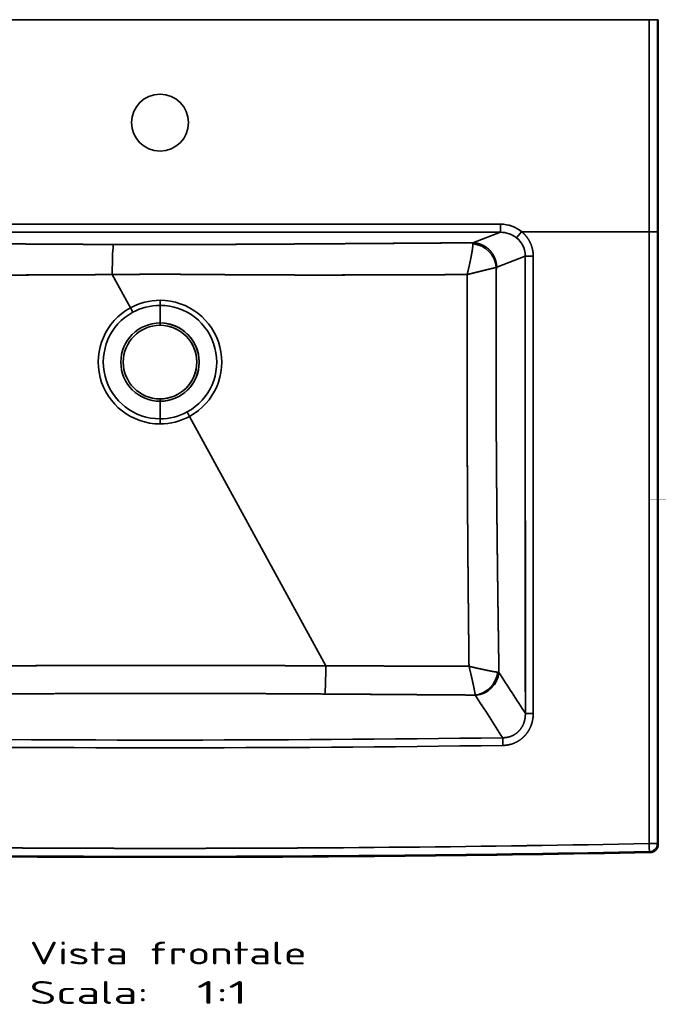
# Model space of a CAD drawing. Extents: x 290 to 1542, y 27 to 1315.
# Tile 2 of 4: x 510 to 901, y 27 to 631. Entities that reach past the tile are written whole.
import ezdxf
from ezdxf.enums import TextEntityAlignment as Align

# ---------------------------------------------------------------- set-up
doc = ezdxf.new("R2010")
doc.units = 0
doc.layers.get('0').update_dxf_attribs({"lineweight": 13})
doc.styles.get("Standard").update_dxf_attribs({"font": 'isocp.shx'})

# ---------------------------------------------------------------- blocks, each defined once
blk = doc.blocks.new('BLOCK85')
at = {"color": 7, "lineweight": 13}
for s, p, p2 in [('Vista frontale', (-80, -579.43), (90.02, -579.43)), ('Scala:', (-80, -603.61), (-7.14, -603.61)), ('  1:1', (-7.14, -603.61), (53.59, -603.61))]:
    blk.add_text(s, height=14, dxfattribs=at).set_placement(p, p2, align=Align.FIT)
blk = doc.blocks.new('BLOCK87')
at = {"color": 7, "lineweight": 35}
for p, q in [((-300.17, 0), (300.17, 0)), ((300.17, 0), (-300.17, 0)), ((-187.42, 0), (187.42, 0)), ((290.7, 0), (241.52, 0)), ((300.17, 0), (300.17, -130)), ((300.17, 0), (300.17, -130)), ((305.17, -130), (305.17, 0)), ((305.17, -130), (305.17, 0)), ((305.7, -130), (305.7, 0)), ((305.7, 0), (305.7, -130)), ((211.68, 0), (187.42, 0)), ((208.85, -125.42), (-208.85, -125.42)), ((208.85, -125.42), (-208.85, -125.42)), ((-208.85, -130.4), (208.85, -130.4)), ((-208.85, -130.4), (208.85, -130.4)), ((300.17, -130), (225, -130)), ((300.17, -130), (225, -130)), ((305.17, -130), (305.17, -505.26)), ((305.17, -130), (305.17, -505.26)), ((305.7, -130), (305.7, -505.78)), ((305.7, -505.78), (305.7, -130)), ((-29.34, -156.29), (-18.18, -176.72)), ((-18.18, -176.72), (-29.34, -156.29)), ((18.18, -243.28), (101.75, -396.25)), ((101.75, -396.25), (18.18, -243.28))]:
    blk.add_line(p, q, dxfattribs=at)
at = {"color": 7, "lineweight": 35, "ltscale": 0.300003}
blk.add_line((223.68, 0), (211.68, 0), dxfattribs=at)
at = {"color": 7, "lineweight": 35, "ltscale": 0.446217}
blk.add_line((223.68, 0), (241.52, 0), dxfattribs=at)
at = {"color": 7, "lineweight": 35, "ltscale": 0.375}
blk.add_line((290.7, 0), (305.7, 0), dxfattribs=at)
at = {"color": 7, "lineweight": 35, "ltscale": 0.124924}
for p, q in [((300.17, 0), (305.17, 0)), ((305.17, 0), (300.17, 0)), ((305.17, -130), (300.17, -130)), ((300.17, -130), (305.17, -130))]:
    blk.add_line(p, q, dxfattribs=at)
at = {"color": 7, "lineweight": 35, "ltscale": 0.013248}
for p, q in [((305.7, 0), (305.17, 0)), ((305.7, 0), (305.17, 0)), ((305.7, -130), (305.17, -130)), ((305.7, -130), (305.17, -130))]:
    blk.add_line(p, q, dxfattribs=at)
at = {"color": 7, "lineweight": 35, "ltscale": 0.124524}
blk.add_line((208.85, -125.42), (208.85, -130.4), dxfattribs=at)
blk.add_line((208.85, -125.42), (208.85, -130.4), dxfattribs=at)
at = {"color": 7, "lineweight": 35, "ltscale": 0.452176}
blk.add_line((191.94, -136.81), (208.85, -130.4), dxfattribs=at)
blk.add_line((191.94, -136.81), (208.85, -130.4), dxfattribs=at)
at = {"color": 7, "lineweight": 35, "ltscale": 0.122233}
blk.add_line((221.81, -130), (218.71, -133.78), dxfattribs=at)
blk.add_line((221.81, -130), (218.71, -133.78), dxfattribs=at)
at = {"color": 7, "lineweight": 35, "ltscale": 0.0797}
blk.add_line((225, -130), (221.81, -130), dxfattribs=at)
blk.add_line((225, -130), (221.81, -130), dxfattribs=at)
at = {"color": 7, "lineweight": 35, "ltscale": 0.013247}
blk.add_line((305.7, -130), (305.17, -130), dxfattribs=at)
at = {"color": 7, "lineweight": 35, "ltscale": 0.469162}
for p, q in [((206.56, -151.75), (224.11, -145.1)), ((224.11, -145.1), (206.56, -151.75))]:
    blk.add_line(p, q, dxfattribs=at)
at = {"color": 7, "lineweight": 35, "ltscale": 0.121792}
blk.add_line((228.98, -145.1), (224.11, -145.1), dxfattribs=at)
blk.add_line((228.98, -145.1), (224.11, -145.1), dxfattribs=at)
at = {"color": 7, "lineweight": 35, "ltscale": 0.001076}
blk.add_line((189.44, -156.06), (189.48, -156.06), dxfattribs=at)
at = {"color": 7, "lineweight": 35, "ltscale": 0.077816}
for p, q in [((0, -175.19), (0, -172.08)), ((0, -175.19), (0, -172.08)), ((0, -244.81), (0, -247.92)), ((0, -244.81), (0, -247.92))]:
    blk.add_line(p, q, dxfattribs=at)
at = {"color": 7, "lineweight": 35, "ltscale": 0.077815}
for p, q in [((-16.69, -179.45), (-18.18, -176.72)), ((-16.69, -179.45), (-18.18, -176.72)), ((16.69, -240.55), (18.18, -243.28)), ((16.69, -240.55), (18.18, -243.28))]:
    blk.add_line(p, q, dxfattribs=at)
at = {"color": 7, "lineweight": 35, "ltscale": 0.269526}
for p, q in [((0, -185.97), (0, -175.19)), ((0, -185.97), (0, -175.19)), ((0, -234.03), (0, -244.81)), ((0, -234.03), (0, -244.81))]:
    blk.add_line(p, q, dxfattribs=at)
at = {"color": 7, "lineweight": 35, "ltscale": 0.036612}
for p, q in [((0, -185.97), (0, -187.44)), ((0, -185.97), (0, -187.44)), ((0, -234.03), (0, -232.56)), ((0, -234.03), (0, -232.56))]:
    blk.add_line(p, q, dxfattribs=at)
at = {"color": 7, "lineweight": 35, "ltscale": 0.127297}
for p, q in [((300.08, -505.27), (305.17, -505.26)), ((305.17, -505.26), (300.08, -505.27))]:
    blk.add_line(p, q, dxfattribs=at)
at = {"color": 7, "lineweight": 35, "ltscale": 0.018436}
blk.add_line((305.17, -505.26), (305.7, -505.78), dxfattribs=at)
blk.add_line((305.17, -505.26), (305.7, -505.78), dxfattribs=at)
at = {"color": 7, "lineweight": 35, "ltscale": 0.018556}
blk.add_line((300.27, -510.26), (300.8, -510.78), dxfattribs=at)
blk.add_line((300.27, -510.26), (300.8, -510.78), dxfattribs=at)
at = {"color": 7, "lineweight": 35}
for centre, radius, start, end in [((0, -63.14), 17.5, 90.00001, 269.99999), ((0, -63.14), 17.5, 90, 270), ((0, -63.14), 17.5, 270.00001, 89.99999), ((0, -63.14), 17.5, 270, 450), ((137.22, -138.09), 54.73, 0.57903, 1.34204), ((137.26, -138.09), 54.7, 0.5788, 1.34234), ((1893787.83, -167.26), 1893563.73, 179.99932937, 180.00781422), ((1892221.31, -167.37), 1891997.2, 179.99932561, 180.00781749), ((206.79, -152.27), 0.566, 114.15079, 144.18255), ((206.79, -152.27), 0.566, 114.16787, 144.16431), ((0, -210), 37.92, 89.99847, 118.64679), ((0, -210.01), 37.93, 90.00272, 118.64423), ((0, -210), 37.92, 298.64801, 89.99995), ((0, -210), 37.92, 298.648, 89.99991), ((0, -210), 37.92, 118.64809, 269.99985), ((0, -210), 37.92, 118.64813, 269.99977), ((0, -210), 34.81, 118.6478, 270.00007), ((0, -210), 34.81, 118.64802, 269.99985), ((0, -210), 34.81, 89.9986, 118.6466), ((0, -210), 34.81, 89.99801, 118.64665), ((0, -210), 34.81, 298.64784, 90.00003), ((0, -210), 34.81, 298.64788, 90), ((0, -210), 24.03, 90.00039, 269.99961), ((0, -210), 24.03, 90.00002, 269.99998), ((0, -210), 24.03, 269.99995, 90.00005), ((0, -210), 24.03, 270.00007, 89.99993), ((0, -210), 22.56, 90.00041, 269.99959), ((0, -210), 22.56, 90, 270), ((0, -210), 22.56, 270, 450), ((0, -210), 22.56, 40.99319, 89.99998), ((0, -210), 22.56, 270.00001, 90.00001), ((0, -210), 22.56, 270.00001, 30.52854), ((0, -210), 22.56, 231.29488, 269.99999), ((0, -210), 34.81, 269.99859, 298.64659), ((0, -210), 34.81, 269.99822, 298.64649), ((0, -210), 37.92, 269.99861, 298.64663), ((0, -210), 37.92, 270.00027, 298.64676), ((206.16, -410.19), 10.04, 79.84844, 83.85476), ((206.16, -410.19), 10.04, 79.84845, 83.85471), ((63243.91, 40066.49), 74907.25, 212.6989801, 212.7218978), ((63245.52, 40067.52), 74909.16, 212.6989806, 212.7218977), ((192.47, -415.12), 1.28, 33.22366, 45.71742), ((192.47, -415.12), 1.28, 33.22097, 45.72018), ((63058.06, 39987.11), 74727.71, 212.7278862, 212.751539), ((63057.34, 39986.65), 74726.86, 212.7278859, 212.7515391), ((0, 15030.59), 15472.38, 269.221492, 270.77851), ((0, 15030.86), 15472.65, 269.221505, 270.778496), ((0, 14741.95), 15188.49, 269.206824, 270.793177), ((0, 14741.96), 15188.5, 269.206824, 270.793177), ((0, 14708.51), 15216.74, 268.870033, 271.129968), ((0, 14708.39), 15216.61, 268.870023, 271.129977), ((300.17, -505.26), 5, 271.15416, 359.91659), ((300.17, -505.26), 5, 271.1537, 359.91615), ((300.7, -505.78), 5, 271.12764, 0.02705), ((300.7, -505.78), 5, 271.12721, 0.02803), ((0, 14991.37), 15505.07, 268.888393, 271.111606), ((0, 14991.48), 15505.18, 268.888401, 271.111599), ((0, 15002.7), 15515.86, 268.891124, 271.108876), ((0, 15002.84), 15516.01, 268.891134, 271.108866)]:
    blk.add_arc(centre, radius, start, end, dxfattribs=at)
for centre, major_axis, ratio, start_param, end_param in [((208.43, -145.56), (19.08, 7.89), 0.970964, 0.480322, 1.168326), ((208.46, -145.48), (19.29, 7.2), 0.970771, 0.514443, 1.203787), ((208.43, -145.54), (14.66, 5.86), 0.95274, 0.491949, 1.179953), ((208.46, -145.48), (14.74, 5.51), 0.952678, 0.514138, 1.203575), ((-28.53, -157.77), (-0.07, -20), 0.040929, 3.228935, 4.63822), ((-28.53, -157.77), (-0.07, -20), 0.040928, 3.228935, 4.63822), ((191.71, -151.94), (11.7, -9.38), 0.938195, 0.707377, 2.199298), ((191.71, -151.94), (11.7, -9.38), 0.938196, 0.70738, 2.199301), ((208.46, -145.49), (14.72, 5.57), 0.952733, 5.930856, 6.793046), ((100.94, -394.76), (-0.13, -20), 0.041156, 0.349375, 1.496764), ((100.94, -394.76), (-0.13, -20), 0.041156, 0.349375, 1.496764), ((193.14, -400.11), (-10.57, -10.65), 0.891352, 0.854784, 2.288125), ((193.14, -400.11), (-10.57, -10.65), 0.891347, 0.854786, 2.288122), ((193.32, -400.32), (12.62, 8.1), 0.919291, 4.194664, 5.674889), ((193.32, -400.32), (12.62, 8.1), 0.919291, 4.194664, 5.674888)]:
    blk.add_ellipse(centre, major_axis=major_axis, ratio=ratio, start_param=start_param, end_param=end_param, dxfattribs=at)
for points, knots in [([(228.98, -145.1), (228.98, -143.37), (228.79, -141.64), (228.4, -139.93), (227.26, -136.64), (225.43, -133.69), (224.35, -132.32), (223.14, -131.09), (221.81, -130)], [0, 0, 0, 0, 0, 0, 11.427235, 11.427235, 11.427235, 22.803464, 22.803464, 22.803464, 22.803464, 22.803464, 22.803464]), ([(228.98, -145.1), (228.98, -143.03), (228.7, -140.95), (228.15, -138.92), (226.79, -135.71), (224.77, -132.89), (223.87, -131.84), (222.88, -130.87), (221.81, -130)], [0, 0, 0, 0, 0, 0, 14.714659, 14.714659, 14.714659, 24.479508, 24.479508, 24.479508, 24.479508, 24.479508, 24.479508]), ([(300.17, -130), (300.17, -131.55), (300.17, -133.1), (300.17, -134.64), (300.17, -139.5), (300.17, -144.32), (300.17, -147.52), (300.17, -151.96), (300.17, -156.43), (300.17, -157.54), (300.17, -165.5), (300.17, -173.47), (300.17, -182.74), (300.17, -209.88), (300.16, -237.02), (300.16, -257.39), (300.15, -277.96), (300.15, -298.56), (300.15, -298.93), (300.15, -302.34), (300.15, -305.73), (300.15, -308.59), (300.14, -313.37), (300.14, -318.22), (300.14, -320.09), (300.14, -322.7), (300.14, -325.31), (300.14, -326.41), (300.14, -342.2), (300.13, -358.01), (300.13, -373.37), (300.12, -392.29), (300.11, -411.17), (300.11, -414.72), (300.1, -435.21), (300.1, -455.64), (300.09, -472.06), (300.09, -488.63), (300.08, -505.27)], [0, 0, 0, 0, 0, 0, 10.931786, 10.931786, 10.931786, 34.56945, 34.56945, 34.56945, 42.405311, 42.405311, 42.405311, 90.746235, 90.746235, 90.746235, 233.700498, 233.700498, 233.700498, 236.321711, 236.321711, 236.321711, 257.818224, 257.818224, 257.818224, 271.17107, 271.17107, 271.17107, 276.250876, 276.250876, 276.250876, 382.533287, 382.533287, 382.533287, 409.568396, 409.568396, 409.568396, 527.275841, 527.275841, 527.275841, 527.275841, 527.275841, 527.275841]), ([(300.17, -130), (300.17, -132.13), (300.17, -134.26), (300.17, -136.36), (300.17, -139.95), (300.17, -143.54), (300.17, -145.04), (300.17, -146.89), (300.17, -148.74), (300.17, -149.08), (300.17, -150.41), (300.17, -151.71), (300.17, -152.6), (300.17, -154.14), (300.17, -155.72), (300.17, -156.34), (300.17, -157.3), (300.17, -158.27), (300.17, -158.88), (300.17, -159.61), (300.17, -160.33), (300.17, -160.73), (300.17, -183.98), (300.17, -207.24), (300.16, -230.55), (300.16, -257.01), (300.15, -283.42), (300.15, -287.07), (300.15, -290.82), (300.15, -294.58), (300.15, -294.67), (300.15, -295.03), (300.15, -295.41), (300.15, -295.67), (300.15, -296.28), (300.15, -296.9), (300.15, -297.25), (300.15, -297.77), (300.15, -298.26), (300.15, -298.42), (300.15, -298.66), (300.15, -298.9), (300.15, -298.98), (300.15, -299.14), (300.15, -299.29), (300.15, -299.37), (300.15, -303.82), (300.15, -308.26), (300.14, -312.41), (300.14, -316.89), (300.14, -321.41), (300.14, -321.55), (300.14, -321.75), (300.14, -321.96), (300.14, -322.03), (300.14, -322.17), (300.14, -322.31), (300.14, -322.39), (300.14, -322.64), (300.14, -322.91), (300.14, -323.11), (300.14, -323.54), (300.14, -323.99), (300.14, -324.23), (300.14, -324.71), (300.14, -325.18), (300.14, -325.41), (300.14, -325.8), (300.14, -326.16), (300.14, -326.3), (300.14, -326.51), (300.14, -326.71), (300.14, -326.78), (300.14, -338.56), (300.13, -350.37), (300.13, -362.29), (300.12, -377.11), (300.12, -391.88), (300.12, -395.02), (300.12, -401.14), (300.11, -407.26), (300.11, -410.19), (300.11, -431.2), (300.1, -452.16), (300.09, -469.61), (300.09, -487.39), (300.08, -505.27)], [0, 0, 0, 0, 0, 0, 15.107473, 15.107473, 15.107473, 25.841245, 25.841245, 25.841245, 28.279922, 28.279922, 28.279922, 35.267227, 35.267227, 35.267227, 39.752944, 39.752944, 39.752944, 42.128209, 42.128209, 42.128209, 44.89147, 44.89147, 44.89147, 206.776088, 206.776088, 206.776088, 232.671216, 232.671216, 232.671216, 233.473375, 233.473375, 233.473375, 235.207551, 235.207551, 235.207551, 237.418985, 237.418985, 237.418985, 238.531175, 238.531175, 238.531175, 239.087271, 239.087271, 239.087271, 239.643366, 239.643366, 239.643366, 270.749832, 270.749832, 270.749832, 271.74118, 271.74118, 271.74118, 272.2369, 272.2369, 272.2369, 272.73262, 272.73262, 272.73262, 273.961877, 273.961877, 273.961877, 275.342359, 275.342359, 275.342359, 276.712724, 276.712724, 276.712724, 277.645664, 277.645664, 277.645664, 278.112135, 278.112135, 278.112135, 361.106271, 361.106271, 361.106271, 382.625701, 382.625701, 382.625701, 404.504996, 404.504996, 404.504996, 531.788575, 531.788575, 531.788575, 531.788575, 531.788575, 531.788575]), ([(-191.94, -136.81), (-176.92, -136.92), (-161.89, -137.02), (-146.85, -137.13), (-131.4, -137.24), (-115.96, -137.34), (-114.76, -137.35), (-112.88, -137.36), (-111, -137.38), (-109.52, -137.39), (-106.24, -137.41), (-102.99, -137.43), (-101.21, -137.44), (-98.58, -137.46), (-95.94, -137.48), (-95.15, -137.48), (-92.31, -137.5), (-89.46, -137.52), (-87.4, -137.53), (-82.24, -137.56), (-77.08, -137.6), (-74.14, -137.61), (-67.12, -137.66), (-60.15, -137.7), (-56.3, -137.72), (-48.31, -137.76), (-40.43, -137.8), (-36.44, -137.82), (-32.45, -137.83), (-28.53, -137.85)], [0, 0, 0, 0, 0, 0, 105.299289, 105.299289, 105.299289, 108.086837, 108.086837, 108.086837, 118.49191, 118.49191, 118.49191, 131.450591, 131.450591, 131.450591, 136.982291, 136.982291, 136.982291, 151.404928, 151.404928, 151.404928, 173.268493, 173.268493, 173.268493, 200.948142, 200.948142, 200.948142, 230.689958, 230.689958, 230.689958, 230.689958, 230.689958, 230.689958]), ([(-191.94, -136.81), (-181.31, -136.89), (-170.67, -136.96), (-162.32, -137.02), (-144.85, -137.14), (-127.37, -137.26), (-120.55, -137.31), (-110.4, -137.38), (-100.27, -137.45), (-96.61, -137.47), (-88.79, -137.52), (-81.01, -137.57), (-76.55, -137.6), (-69.12, -137.64), (-61.79, -137.69), (-58.89, -137.7), (-52.82, -137.74), (-46.88, -137.77), (-43.82, -137.78), (-38.88, -137.81), (-34.07, -137.83), (-32.2, -137.83), (-30.36, -137.84), (-28.53, -137.85)], [0, 0, 0, 0, 0, 0, 74.084056, 74.084056, 74.084056, 121.421455, 121.421455, 121.421455, 144.589856, 144.589856, 144.589856, 175.885036, 175.885036, 175.885036, 197.022506, 197.022506, 197.022506, 219.877706, 219.877706, 219.877706, 234.650756, 234.650756, 234.650756, 234.650756, 234.650756, 234.650756]), ([(-28.53, -137.85), (-23.47, -137.86), (-18.48, -137.88), (-13.61, -137.89), (-5, -137.9), (3.54, -137.9), (7.38, -137.9), (15.17, -137.89), (23.14, -137.87), (27.33, -137.85), (35.05, -137.82), (42.94, -137.79), (46.55, -137.77), (55.02, -137.73), (63.6, -137.68), (68.5, -137.65), (76.89, -137.6), (85.31, -137.54), (89.51, -137.52), (112.02, -137.37), (134.6, -137.22), (153.83, -137.08), (172.88, -136.95), (191.94, -136.81)], [0, 0, 0, 0, 0, 0, 37.197841, 37.197841, 37.197841, 66.297962, 66.297962, 66.297962, 97.048701, 97.048701, 97.048701, 122.618386, 122.618386, 122.618386, 156.654214, 156.654214, 156.654214, 180.444529, 180.444529, 180.444529, 311.077999, 311.077999, 311.077999, 311.077999, 311.077999, 311.077999]), ([(-28.53, -137.85), (-23.19, -137.87), (-18.03, -137.88), (-13.04, -137.89), (-3.9, -137.9), (5.13, -137.9), (9.44, -137.9), (17.36, -137.88), (25.65, -137.86), (29.53, -137.84), (36.06, -137.82), (42.82, -137.79), (45.51, -137.77), (51.38, -137.74), (57.36, -137.71), (60.62, -137.69), (68.36, -137.65), (76.2, -137.6), (80.75, -137.57), (93.73, -137.49), (106.78, -137.4), (116.1, -137.34), (129.75, -137.25), (143.39, -137.15), (148.07, -137.12), (159.96, -137.04), (171.83, -136.95), (178.54, -136.9), (185.24, -136.86), (191.94, -136.81)], [0, 0, 0, 0, 0, 0, 40.864359, 40.864359, 40.864359, 76.445072, 76.445072, 76.445072, 106.194932, 106.194932, 106.194932, 125.437744, 125.437744, 125.437744, 147.695547, 147.695547, 147.695547, 178.287134, 178.287134, 178.287134, 234.562185, 234.562185, 234.562185, 268.978861, 268.978861, 268.978861, 313.613398, 313.613398, 313.613398, 313.613398, 313.613398, 313.613398]), ([(188.44, -156.31), (188.46, -156.24), (188.47, -156.17), (188.49, -156.1), (188.52, -155.97), (188.56, -155.83), (188.57, -155.76), (188.61, -155.59), (188.65, -155.42), (188.68, -155.32), (188.73, -155.12), (188.78, -154.92), (188.8, -154.81), (189.23, -153), (189.64, -151.19), (190.01, -149.52), (190.79, -145.84), (191.41, -142.44), (191.7, -140.67), (191.91, -138.99), (191.95, -137.85), (191.95, -137.74), (191.95, -137.63), (191.95, -137.54)], [0, 0, 0, 0, 0, 0, 0.497602, 0.497602, 0.497602, 0.995204, 0.995204, 0.995204, 1.741531, 1.741531, 1.741531, 2.487857, 2.487857, 2.487857, 15.070414, 15.070414, 15.070414, 30.486049, 30.486049, 30.486049, 32.223962, 32.223962, 32.223962, 32.223962, 32.223962, 32.223962]), ([(191.95, -137.54), (191.96, -138.1), (191.9, -138.87), (191.79, -139.81), (191.55, -141.5), (191.22, -143.41), (191.08, -144.17), (190.78, -145.78), (190.44, -147.47), (190.26, -148.33), (189.85, -150.24), (189.41, -152.19), (189.18, -153.22), (188.92, -154.32), (188.65, -155.43), (188.64, -155.49), (188.61, -155.62), (188.57, -155.76), (188.56, -155.83), (188.52, -155.97), (188.49, -156.11), (188.47, -156.18), (188.46, -156.24), (188.44, -156.31)], [0, 0, 0, 0, 0, 0, 10.078181, 10.078181, 10.078181, 16.349416, 16.349416, 16.349416, 23.110426, 23.110426, 23.110426, 30.638975, 30.638975, 30.638975, 31.127545, 31.127545, 31.127545, 31.604545, 31.604545, 31.604545, 32.081545, 32.081545, 32.081545, 32.081545, 32.081545, 32.081545]), ([(191.94, -136.81), (193.31, -136.84), (194.67, -137.03), (196.01, -137.38), (198.6, -138.4), (200.9, -140), (201.95, -140.93), (203.93, -143.13), (205.34, -145.74), (205.9, -147.2), (206.34, -149), (206.52, -150.84), (206.54, -151.14), (206.55, -151.45), (206.56, -151.75)], [0, 0, 0, 0, 0, 0, 9.858313, 9.858313, 9.858313, 19.842993, 19.842993, 19.842993, 30.813966, 30.813966, 30.813966, 32.975576, 32.975576, 32.975576, 32.975576, 32.975576, 32.975576]), ([(206.56, -151.75), (206.53, -150.21), (206.3, -148.68), (205.89, -147.17), (204.7, -144.31), (202.84, -141.83), (201.76, -140.72), (199.33, -138.78), (196.5, -137.52), (195.01, -137.08), (193.48, -136.84), (191.94, -136.81)], [0, 0, 0, 0, 0, 0, 10.85779, 10.85779, 10.85779, 21.692302, 21.692302, 21.692302, 32.652007, 32.652007, 32.652007, 32.652007, 32.652007, 32.652007]), ([(224.11, -145.1), (224.12, -143.54), (223.92, -141.98), (223.5, -140.45), (222.48, -138.04), (220.95, -135.93), (220.27, -135.15), (219.52, -134.43), (218.71, -133.78)], [0, 0, 0, 0, 0, 0, 11.866123, 11.866123, 11.866123, 19.745265, 19.745265, 19.745265, 19.745265, 19.745265, 19.745265]), ([(228.95, -425.53), (228.95, -414.38), (228.95, -403.21), (228.95, -392.02), (228.95, -375.05), (228.95, -358.09), (228.96, -353.13), (228.96, -342.8), (228.96, -332.47), (228.96, -327.91), (228.96, -322.94), (228.96, -317.97), (228.96, -317.56), (228.96, -316.73), (228.96, -315.9), (228.96, -315.49), (228.96, -312.62), (228.96, -309.72), (228.96, -307.17), (228.96, -301.61), (228.96, -296.05), (228.96, -292.98), (228.96, -289.36), (228.96, -285.77), (228.97, -284.9), (228.97, -268.51), (228.97, -252.13), (228.97, -236.33), (228.97, -215.66), (228.97, -194.99), (228.98, -186.73), (228.98, -175.45), (228.98, -164.17), (228.98, -157.81), (228.98, -151.46), (228.98, -145.1)], [0, 0, 0, 0, 0, 0, 79.147312, 79.147312, 79.147312, 119.943787, 119.943787, 119.943787, 152.226383, 152.226383, 152.226383, 155.158364, 155.158364, 155.158364, 158.090345, 158.090345, 158.090345, 175.501832, 175.501832, 175.501832, 196.24315, 196.24315, 196.24315, 201.010325, 201.010325, 201.010325, 312.575823, 312.575823, 312.575823, 347.427095, 347.427095, 347.427095, 392.493081, 392.493081, 392.493081, 392.493081, 392.493081, 392.493081]), ([(228.95, -425.53), (228.95, -411.84), (228.95, -398.1), (228.95, -384.3), (228.95, -369.67), (228.96, -355.06), (228.96, -354.28), (228.96, -352.6), (228.96, -350.92), (228.96, -350.09), (228.96, -345.84), (228.96, -341.65), (228.96, -338.41), (228.96, -333.53), (228.96, -328.58), (228.96, -327.02), (228.96, -324.85), (228.96, -322.68), (228.96, -322.08), (228.96, -320.88), (228.96, -319.67), (228.96, -319.07), (228.96, -318.32), (228.96, -317.56), (228.96, -317.43), (228.96, -317.13), (228.96, -316.82), (228.96, -316.68), (228.96, -316.23), (228.96, -315.8), (228.96, -315.5), (228.96, -315.06), (228.96, -314.6), (228.96, -314.47), (228.96, -313.86), (228.96, -313.26), (228.96, -312.8), (228.96, -311.05), (228.96, -309.29), (228.96, -307.98), (228.96, -305.28), (228.96, -302.57), (228.96, -301.58), (228.96, -298.06), (228.96, -294.54), (228.96, -292.4), (228.96, -289.67), (228.96, -286.95), (228.96, -286.43), (228.97, -270.96), (228.97, -255.49), (228.97, -240.6), (228.97, -219.84), (228.97, -199.09), (228.97, -194.35), (228.98, -180.99), (228.98, -167.63), (228.98, -160.12), (228.98, -152.61), (228.98, -145.1)], [0, 0, 0, 0, 0, 0, 96.895948, 96.895948, 96.895948, 102.899667, 102.899667, 102.899667, 108.790955, 108.790955, 108.790955, 133.122811, 133.122811, 133.122811, 144.215257, 144.215257, 144.215257, 148.462172, 148.462172, 148.462172, 152.709086, 152.709086, 152.709086, 153.808591, 153.808591, 153.808591, 154.870382, 154.870382, 154.870382, 156.993908, 156.993908, 156.993908, 158.093978, 158.093978, 158.093978, 161.279228, 161.279228, 161.279228, 170.395299, 170.395299, 170.395299, 180.064238, 180.064238, 180.064238, 194.894351, 194.894351, 194.894351, 199.278994, 199.278994, 199.278994, 304.435918, 304.435918, 304.435918, 345.681702, 345.681702, 345.681702, 398.704041, 398.704041, 398.704041, 398.704041, 398.704041, 398.704041]), ([(-29.34, -156.29), (-33.48, -156.32), (-37.87, -156.36), (-42.58, -156.39), (-52.57, -156.47), (-64.06, -156.52), (-70.06, -156.55), (-80.46, -156.58), (-91.52, -156.59), (-95.96, -156.59), (-104.41, -156.59), (-113.04, -156.57), (-117.13, -156.57), (-133.71, -156.53), (-150.58, -156.48), (-162.94, -156.43), (-175.69, -156.37), (-188.44, -156.31)], [0, 0, 0, 0, 0, 0, 62.264373, 62.264373, 62.264373, 122.371491, 122.371491, 122.371491, 161.139645, 161.139645, 161.139645, 195.539446, 195.539446, 195.539446, 299.880592, 299.880592, 299.880592, 299.880592, 299.880592, 299.880592]), ([(-188.44, -156.31), (-181.81, -156.34), (-175.18, -156.37), (-168.78, -156.4), (-155.53, -156.45), (-142.27, -156.5), (-135.65, -156.52), (-125.82, -156.55), (-115.98, -156.57), (-112.31, -156.58), (-101.41, -156.59), (-90.53, -156.59), (-82.87, -156.58), (-72.22, -156.56), (-61.76, -156.51), (-58.83, -156.5), (-52.69, -156.46), (-46.66, -156.42), (-43.53, -156.4), (-38.79, -156.36), (-34.17, -156.33), (-32.55, -156.31), (-30.94, -156.3), (-29.34, -156.29)], [0, 0, 0, 0, 0, 0, 46.150276, 46.150276, 46.150276, 92.075328, 92.075328, 92.075328, 114.42387, 114.42387, 114.42387, 167.761573, 167.761573, 167.761573, 189.065758, 189.065758, 189.065758, 212.271582, 212.271582, 212.271582, 225.0151, 225.0151, 225.0151, 225.0151, 225.0151, 225.0151]), ([(188.44, -156.31), (179.17, -156.35), (169.9, -156.39), (160.64, -156.43), (146.6, -156.49), (132.67, -156.53), (127.88, -156.54), (113.98, -156.58), (100.34, -156.59), (91.42, -156.59), (74.25, -156.57), (58.96, -156.5), (51.95, -156.46), (40.4, -156.38), (30.54, -156.3), (26.43, -156.26), (19.16, -156.2), (12.44, -156.16), (9.38, -156.15), (1.95, -156.13), (-5.35, -156.13), (-9.75, -156.15), (-16.14, -156.18), (-23.05, -156.24), (-25.08, -156.25), (-27.18, -156.27), (-29.34, -156.29)], [0, 0, 0, 0, 0, 0, 71.691099, 71.691099, 71.691099, 108.870728, 108.870728, 108.870728, 181.187934, 181.187934, 181.187934, 254.808159, 254.808159, 254.808159, 313.164512, 313.164512, 313.164512, 364.665346, 364.665346, 364.665346, 440.397281, 440.397281, 440.397281, 470.898565, 470.898565, 470.898565, 470.898565, 470.898565, 470.898565]), ([(-29.34, -156.29), (-23.72, -156.24), (-18.26, -156.2), (-13, -156.16), (-3.28, -156.12), (6.35, -156.14), (10.97, -156.15), (18.16, -156.2), (25.62, -156.26), (28.32, -156.28), (35.03, -156.33), (41.99, -156.39), (46.18, -156.42), (53.88, -156.47), (61.75, -156.51), (65.25, -156.53), (71.06, -156.55), (76.92, -156.56), (79.19, -156.57), (84.44, -156.58), (89.7, -156.58), (92.78, -156.59), (100.2, -156.59), (107.64, -156.58), (112.09, -156.58), (121.63, -156.56), (131.17, -156.54), (135.73, -156.52), (149.34, -156.48), (162.93, -156.42), (171.44, -156.39), (179.94, -156.35), (188.44, -156.31)], [0, 0, 0, 0, 0, 0, 42.532826, 42.532826, 42.532826, 79.777587, 79.777587, 79.777587, 100.406437, 100.406437, 100.406437, 130.25935, 130.25935, 130.25935, 154.396755, 154.396755, 154.396755, 169.635466, 169.635466, 169.635466, 189.535734, 189.535734, 189.535734, 219.076091, 219.076091, 219.076091, 252.890957, 252.890957, 252.890957, 309.480438, 309.480438, 309.480438, 309.480438, 309.480438, 309.480438]), ([(189.57, -396.57), (189.48, -388.43), (189.38, -380.26), (189.29, -371.97), (189.11, -354.6), (188.95, -337.09), (188.87, -327.85), (188.77, -313.77), (188.67, -299.66), (188.64, -294.71), (188.56, -280.16), (188.49, -265.61), (188.46, -255.96), (188.4, -236.61), (188.38, -217.3), (188.37, -207.78), (188.37, -191.72), (188.39, -175.64), (188.41, -169.2), (188.42, -162.76), (188.44, -156.31)], [0, 0, 0, 0, 0, 0, 67.56533, 67.56533, 67.56533, 142.415077, 142.415077, 142.415077, 181.418512, 181.418512, 181.418512, 259.818983, 259.818983, 259.818983, 338.11581, 338.11581, 338.11581, 390.238888, 390.238888, 390.238888, 390.238888, 390.238888, 390.238888]), ([(188.44, -156.31), (188.41, -166.15), (188.39, -176.03), (188.38, -185.93), (188.37, -200.83), (188.38, -215.74), (188.38, -220.73), (188.4, -234.02), (188.43, -247.29), (188.46, -255.44), (188.51, -270.07), (188.59, -284.62), (188.62, -290.86), (188.73, -309.87), (188.88, -328.72), (188.99, -341.26), (189.16, -359.88), (189.36, -378.33), (189.43, -384.4), (189.5, -390.49), (189.57, -396.57)], [0, 0, 0, 0, 0, 0, 68.770103, 68.770103, 68.770103, 103.334307, 103.334307, 103.334307, 160.960422, 160.960422, 160.960422, 205.396296, 205.396296, 205.396296, 295.023664, 295.023664, 295.023664, 339.564217, 339.564217, 339.564217, 339.564217, 339.564217, 339.564217]), ([(188.44, -156.31), (188.51, -156.29), (188.59, -156.27), (188.66, -156.25), (188.8, -156.22), (188.95, -156.18), (189.02, -156.16), (189.2, -156.12), (189.38, -156.07), (189.49, -156.05), (189.71, -155.99), (189.92, -155.94), (190.03, -155.91), (192.75, -155.24), (195.44, -154.57), (197.92, -153.96), (201.51, -153.08), (204.35, -152.4), (205.2, -152.19), (205.88, -152.04), (206.33, -151.93)], [0, 0, 0, 0, 0, 0, 0.532611, 0.532611, 0.532611, 1.065221, 1.065221, 1.065221, 1.864077, 1.864077, 1.864077, 2.662932, 2.662932, 2.662932, 22.001704, 22.001704, 22.001704, 31.907694, 31.907694, 31.907694, 31.907694, 31.907694, 31.907694]), ([(188.44, -156.31), (188.5, -156.29), (188.55, -156.28), (188.61, -156.26), (188.72, -156.24), (188.84, -156.21), (188.9, -156.19), (189.02, -156.16), (189.15, -156.13), (189.22, -156.11), (189.35, -156.08), (189.48, -156.05), (189.54, -156.03), (189.63, -156.01), (189.72, -155.99), (189.74, -155.98), (192.54, -155.29), (195.29, -154.61), (197.9, -153.96), (201.6, -153.06), (204.45, -152.37), (205.26, -152.18), (205.9, -152.03), (206.33, -151.93)], [0, 0, 0, 0, 0, 0, 0.420176, 0.420176, 0.420176, 0.840351, 0.840351, 0.840351, 1.261329, 1.261329, 1.261329, 1.680505, 1.680505, 1.680505, 1.872725, 1.872725, 1.872725, 22.447062, 22.447062, 22.447062, 32.327104, 32.327104, 32.327104, 32.327104, 32.327104, 32.327104]), ([(206.33, -151.93), (206.27, -161.92), (206.22, -171.95), (206.19, -182.05), (206.16, -197.26), (206.17, -212.48), (206.18, -217.63), (206.2, -231.36), (206.25, -245.07), (206.29, -253.51), (206.38, -268.6), (206.5, -283.61), (206.55, -290.03), (206.73, -309.49), (206.94, -328.78), (207.1, -341.58), (207.36, -361.04), (207.63, -380.32), (207.73, -387), (207.83, -393.66), (207.93, -400.3)], [0, 0, 0, 0, 0, 0, 70.135725, 70.135725, 70.135725, 105.982909, 105.982909, 105.982909, 165.764603, 165.764603, 165.764603, 211.655691, 211.655691, 211.655691, 303.434747, 303.434747, 303.434747, 352.307647, 352.307647, 352.307647, 352.307647, 352.307647, 352.307647]), ([(206.33, -151.93), (206.21, -172.04), (206.14, -192.23), (206.14, -212.5), (206.23, -250.31), (206.51, -287.93), (206.68, -305.38), (206.9, -325.21), (207.15, -344.95), (207.18, -347.4), (207.34, -359.53), (207.5, -371.61), (207.64, -381.09), (207.78, -390.72), (207.93, -400.3)], [0, 0, 0, 0, 0, 0, 141.595432, 141.595432, 141.595432, 264.858787, 264.858787, 264.858787, 282.340806, 282.340806, 282.340806, 351.501775, 351.501775, 351.501775, 351.501775, 351.501775, 351.501775]), ([(-189.57, -396.57), (-178.34, -396.53), (-167.04, -396.49), (-155.66, -396.44), (-133.31, -396.36), (-110.8, -396.28), (-100.41, -396.24), (-83.48, -396.19), (-66.56, -396.15), (-60.77, -396.13), (-43.12, -396.1), (-25.53, -396.08), (-14.18, -396.07), (9.12, -396.06), (32.46, -396.08), (44.08, -396.1), (62.56, -396.13), (81.08, -396.18), (88.14, -396.2), (94.95, -396.22), (101.75, -396.25)], [0, 0, 0, 0, 0, 0, 93.341894, 93.341894, 93.341894, 182.441514, 182.441514, 182.441514, 230.178626, 230.178626, 230.178626, 325.534092, 325.534092, 325.534092, 420.332509, 420.332509, 420.332509, 475.341786, 475.341786, 475.341786, 475.341786, 475.341786, 475.341786]), ([(101.75, -396.25), (88.5, -396.2), (75.18, -396.16), (61.76, -396.13), (42.8, -396.1), (23.76, -396.08), (18.4, -396.07), (6.84, -396.07), (-4.73, -396.07), (-10.76, -396.07), (-28.3, -396.08), (-45.79, -396.1), (-57.23, -396.12), (-77.56, -396.17), (-97.71, -396.23), (-106.53, -396.26), (-128.63, -396.34), (-150.49, -396.42), (-163.61, -396.47), (-176.63, -396.52), (-189.57, -396.57)], [0, 0, 0, 0, 0, 0, 94.004635, 94.004635, 94.004635, 132.355183, 132.355183, 132.355183, 174.246, 174.246, 174.246, 254.09787, 254.09787, 254.09787, 316.697479, 316.697479, 316.697479, 411.648207, 411.648207, 411.648207, 411.648207, 411.648207, 411.648207]), ([(101.75, -396.25), (114.22, -396.29), (126.67, -396.33), (139.08, -396.38), (156.66, -396.45), (174.09, -396.51), (179.27, -396.53), (184.43, -396.55), (189.57, -396.57)], [0, 0, 0, 0, 0, 0, 100.365763, 100.365763, 100.365763, 142.89502, 142.89502, 142.89502, 142.89502, 142.89502, 142.89502]), ([(189.57, -396.57), (177.59, -396.52), (165.54, -396.48), (153.2, -396.43), (135.68, -396.37), (118.01, -396.3), (112.6, -396.28), (107.18, -396.26), (101.75, -396.25)], [0, 0, 0, 0, 0, 0, 86.012975, 86.012975, 86.012975, 123.803356, 123.803356, 123.803356, 123.803356, 123.803356, 123.803356]), ([(189.57, -396.57), (191.8, -397.09), (194.01, -397.6), (196.18, -398.09), (199.91, -398.9), (203.27, -399.56), (204.62, -399.82), (205.95, -400.04), (206.96, -400.17), (207.05, -400.18), (207.15, -400.19), (207.24, -400.2)], [0, 0, 0, 0, 0, 0, 16.172792, 16.172792, 16.172792, 28.457285, 28.457285, 28.457285, 29.816254, 29.816254, 29.816254, 29.816254, 29.816254, 29.816254]), ([(189.57, -396.57), (190.23, -399.2), (190.85, -401.83), (191.44, -404.36), (192.29, -408.22), (192.93, -411.5), (193.13, -412.57), (193.28, -413.5), (193.36, -414.2)], [0, 0, 0, 0, 0, 0, 19.226388, 19.226388, 19.226388, 29.848884, 29.848884, 29.848884, 29.848884, 29.848884, 29.848884]), ([(189.57, -396.57), (190.23, -399.21), (190.86, -401.85), (191.45, -404.41), (192.3, -408.27), (192.94, -411.53), (193.13, -412.59), (193.28, -413.5), (193.36, -414.2)], [0, 0, 0, 0, 0, 0, 19.394799, 19.394799, 19.394799, 30.11385, 30.11385, 30.11385, 30.11385, 30.11385, 30.11385]), ([(207.24, -400.2), (206.36, -400.1), (205.15, -399.91), (203.72, -399.65), (200.26, -398.97), (196.34, -398.13), (194.12, -397.63), (191.85, -397.11), (189.57, -396.57)], [0, 0, 0, 0, 0, 0, 13.400035, 13.400035, 13.400035, 30.027456, 30.027456, 30.027456, 30.027456, 30.027456, 30.027456]), ([(101.09, -413.56), (77.51, -413.4), (53.81, -413.26), (29.89, -413.17), (-11.89, -413.13), (-53.58, -413.27), (-71.45, -413.36), (-92.18, -413.49), (-112.83, -413.64), (-115.64, -413.65), (-125.38, -413.72), (-135.11, -413.79), (-141.88, -413.84), (-154.24, -413.93), (-166.56, -414.02), (-172.69, -414.06), (-180.17, -414.11), (-187.64, -414.16), (-189.55, -414.18), (-191.46, -414.19), (-193.36, -414.2)], [0, 0, 0, 0, 0, 0, 167.1578, 167.1578, 167.1578, 292.782725, 292.782725, 292.782725, 313.73355, 313.73355, 313.73355, 362.052864, 362.052864, 362.052864, 402.054016, 402.054016, 402.054016, 415.811454, 415.811454, 415.811454, 415.811454, 415.811454, 415.811454]), ([(101.09, -413.56), (87.48, -413.47), (73.78, -413.38), (60, -413.31), (40.48, -413.23), (20.89, -413.19), (15.27, -413.18), (3.47, -413.17), (-8.34, -413.17), (-14.43, -413.18), (-32.05, -413.2), (-49.62, -413.27), (-61.2, -413.32), (-78.73, -413.41), (-96.14, -413.52), (-102.2, -413.56), (-116.9, -413.66), (-131.51, -413.77), (-140.19, -413.83), (-156.03, -413.95), (-171.76, -414.06), (-178.98, -414.11), (-186.18, -414.15), (-193.36, -414.2)], [0, 0, 0, 0, 0, 0, 96.854504, 96.854504, 96.854504, 136.616875, 136.616875, 136.616875, 179.074188, 179.074188, 179.074188, 259.416416, 259.416416, 259.416416, 302.489787, 302.489787, 302.489787, 364.270223, 364.270223, 364.270223, 417.061186, 417.061186, 417.061186, 417.061186, 417.061186, 417.061186]), ([(193.36, -414.2), (180.78, -414.12), (168.13, -414.03), (155.14, -413.94), (136.73, -413.8), (118.18, -413.67), (112.5, -413.63), (106.8, -413.59), (101.09, -413.56)], [0, 0, 0, 0, 0, 0, 90.522335, 90.522335, 90.522335, 130.310465, 130.310465, 130.310465, 130.310465, 130.310465, 130.310465]), ([(210.23, -440.36), (211.69, -440.38), (213.16, -440.21), (214.6, -439.85), (217.21, -438.8), (219.45, -437.1), (220.39, -436.17), (222.15, -433.95), (223.31, -431.37), (223.74, -429.93), (224.05, -428.16), (224.12, -426.39), (224.13, -426.1), (224.13, -425.81), (224.12, -425.52)], [0, 0, 0, 0, 0, 0, 11.168006, 11.168006, 11.168006, 21.074285, 21.074285, 21.074285, 32.515731, 32.515731, 32.515731, 34.759654, 34.759654, 34.759654, 34.759654, 34.759654, 34.759654]), ([(210.23, -440.36), (211.69, -440.38), (213.16, -440.21), (214.61, -439.85), (217.1, -438.84), (219.26, -437.24), (220.13, -436.42), (221.88, -434.37), (223.09, -431.95), (223.58, -430.53), (223.98, -428.66), (224.11, -426.76), (224.13, -426.35), (224.13, -425.93), (224.12, -425.52)], [0, 0, 0, 0, 0, 0, 10.46898, 10.46898, 10.46898, 18.913956, 18.913956, 18.913956, 29.538922, 29.538922, 29.538922, 32.515177, 32.515177, 32.515177, 32.515177, 32.515177, 32.515177]), ([(210.26, -445.09), (211.96, -445.07), (213.68, -444.86), (215.37, -444.46), (218.6, -443.28), (221.48, -441.39), (222.79, -440.29), (225.15, -437.79), (226.89, -434.85), (227.6, -433.27), (228.4, -430.77), (228.81, -428.2), (228.9, -427.31), (228.95, -426.42), (228.95, -425.53)], [0, 0, 0, 0, 0, 0, 11.376997, 11.376997, 11.376997, 22.458989, 22.458989, 22.458989, 33.880615, 33.880615, 33.880615, 39.910017, 39.910017, 39.910017, 39.910017, 39.910017, 39.910017]), ([(210.26, -445.09), (211.97, -445.07), (213.69, -444.86), (215.38, -444.45), (218.61, -443.27), (221.49, -441.38), (222.79, -440.29), (225.15, -437.79), (226.89, -434.84), (227.6, -433.26), (228.41, -430.76), (228.81, -428.19), (228.9, -427.31), (228.95, -426.42), (228.95, -425.53)], [0, 0, 0, 0, 0, 0, 12.18287, 12.18287, 12.18287, 24.069179, 24.069179, 24.069179, 36.278133, 36.278133, 36.278133, 42.644617, 42.644617, 42.644617, 42.644617, 42.644617, 42.644617]), ([(228.95, -425.53), (227.96, -425.53), (226.98, -425.53), (226.03, -425.53), (224.98, -425.53), (224.34, -425.52), (224.25, -425.52), (224.18, -425.52), (224.12, -425.52)], [0, 0, 0, 0, 0, 0, 6.676407, 6.676407, 6.676407, 7.897171, 7.897171, 7.897171, 7.897171, 7.897171, 7.897171]), ([(228.95, -425.53), (227.96, -425.53), (226.97, -425.53), (226.01, -425.53), (224.97, -425.53), (224.34, -425.52), (224.25, -425.52), (224.18, -425.52), (224.12, -425.52)], [0, 0, 0, 0, 0, 0, 7.028396, 7.028396, 7.028396, 8.36821, 8.36821, 8.36821, 8.36821, 8.36821, 8.36821]), ([(210.26, -445.09), (210.24, -444.07), (210.23, -443.05), (210.22, -442.05), (210.22, -441.08), (210.22, -440.48), (210.22, -440.44), (210.22, -440.4), (210.23, -440.36)], [0, 0, 0, 0, 0, 0, 7.327822, 7.327822, 7.327822, 7.920284, 7.920284, 7.920284, 7.920284, 7.920284, 7.920284]), ([(210.26, -445.09), (210.24, -444.08), (210.23, -443.06), (210.22, -442.05), (210.22, -441.08), (210.22, -440.48), (210.22, -440.44), (210.22, -440.4), (210.23, -440.36)], [0, 0, 0, 0, 0, 0, 7.19577, 7.19577, 7.19577, 7.768335, 7.768335, 7.768335, 7.768335, 7.768335, 7.768335]), ([(300.08, -505.27), (300.1, -506.27), (300.12, -507.27), (300.15, -508.25), (300.2, -509.42), (300.24, -510.06), (300.25, -510.18), (300.26, -510.25), (300.27, -510.26)], [0, 0, 0, 0, 0, 0, 7.251238, 7.251238, 7.251238, 9.65531, 9.65531, 9.65531, 9.65531, 9.65531, 9.65531]), ([(300.08, -505.27), (300.1, -506.26), (300.12, -507.26), (300.15, -508.24), (300.2, -509.41), (300.24, -510.06), (300.25, -510.18), (300.26, -510.25), (300.27, -510.26)], [0, 0, 0, 0, 0, 0, 7.077757, 7.077757, 7.077757, 9.384039, 9.384039, 9.384039, 9.384039, 9.384039, 9.384039])]:
    blk.add_open_spline(points, degree=5, knots=knots, dxfattribs=at)
blk.add_open_spline([(193.36, -414.2), (175.01, -414.08), (156.59, -413.95), (138.31, -413.82), (119.74, -413.68), (101.09, -413.56)], degree=5, dxfattribs=at)

msp = doc.modelspace()

# ---------------------------------------------------------------- block references
at = {"lineweight": 0}
for name in ['BLOCK87', 'BLOCK85']:
    msp.add_blockref(name, (595.75, 631.02), dxfattribs=at)

doc.saveas('drawing.dxf')
